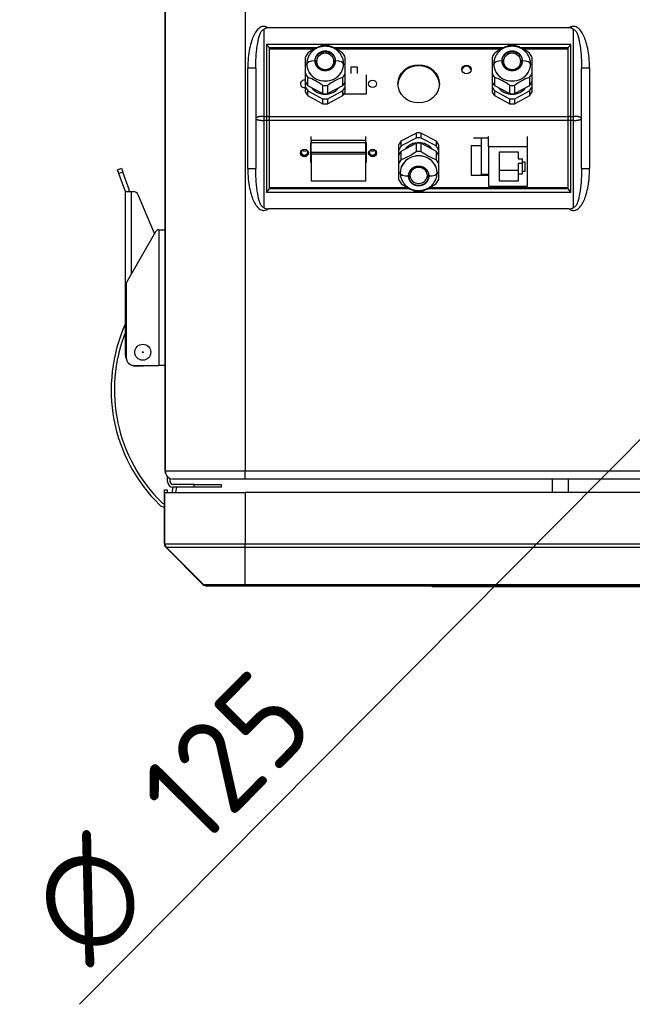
# Model space of a CAD drawing. Header units: millimetres. Extents: x 0 to 821, y 0 to 1422.
# Tile 4 of 13: x 253 to 298, y 820 to 894. Entities that reach past the tile are written whole.
import ezdxf
from ezdxf.enums import TextEntityAlignment as Align

# ---------------------------------------------------------------- set-up
doc = ezdxf.new("R2010")
doc.units = ezdxf.units.MM
for name, color, linetype in [('BURTA', 7, 'Continuous'), ('Domyślne', 7, 'Continuous'), ('DRZWI_PIANKOWE1', 7, 'Continuous'), ('DŁAWIK_PG7', 7, 'Continuous'), ('KEYSTONE', 7, 'Continuous'), ('OBUDOWA', 7, 'Continuous'), ('POKRYWKA_2X', 7, 'Continuous'), ('POKRYWKA_T2', 7, 'Continuous'), ('RAMKA_DRZWI_2', 7, 'Continuous'), ('SZKIELET_CZ11_13', 7, 'Continuous'), ('WKLADKA_DRZWI', 7, 'Continuous'), ('ZŁĄCZE_DISP', 7, 'Continuous')]:
    doc.layers.add(name, color=color, linetype=linetype)
doc.styles.add('SEACAD_Solid_Edge_ISO', font='seiso.ttf')
doc.styles.add('SEACAD_Solid_Edge_ISO1_Symbols', font='semeci1.ttf')
doc.dimstyles.new('ISO_(mm)', dxfattribs={"dimtxt": 7, "dimasz": 7, "dimexe": 3.5, "dimexo": 0, "dimgap": 1.75, "dimtad": 1, "dimdec": 0, "dimlfac": 5, "dimrnd": 10, "dimtxsty": 'SEACAD_Solid_Edge_ISO', "dimblk1": '_SE_FILLED', "dimblk2": '_SE_FILLED', "dimsah": 1, "dimcen": 3.5, "dimadec": 0, "dimazin": 0, "dimtfac": 0.5, "dimtdec": 4, "dimtmove": 0, "dimatfit": 3, "dimfxl": 1, "dimarcsym": 0})

# ---------------------------------------------------------------- blocks, each defined once
blk = doc.blocks.new('SE3')
at = {"layer": 'BURTA', "color": 7, "linetype": 'Continuous'}
for p, q in [((259.93, 882.713), (260.212, 882.816)), ((260.033, 882.431), (259.93, 882.713)), ((260.315, 882.534), (260.033, 882.431)), ((260.508, 881.127), (260.033, 882.431)), ((260.212, 882.816), (260.315, 882.534)), ((260.79, 881.229), (260.315, 882.534)), ((260.517, 881.068), (260.517, 881.076)), ((260.517, 868.818), (260.517, 881.068)), ((260.517, 881.068), (260.964, 881.068)), ((260.817, 881.068), (260.817, 881.076)), ((260.964, 874.93), (260.964, 881.068)), ((260.964, 881.068), (261.112, 881.068)), ((262.703, 877.943), (261.48, 880.825)), ((262.77, 878.058), (260.617, 874.329)), ((263.029, 878.208), (263.03, 878.208)), ((263.029, 878.208), (263.029, 868.048)), ((263.03, 878.208), (263.477, 878.208)), ((263.477, 878.208), (263.477, 868.048)), ((260.577, 874.179), (260.577, 868.648)), ((261.177, 868.048), (263.029, 868.048)), ((261.317, 868.018), (261.753, 868.018)), ((263.477, 868.048), (263.029, 868.048)), ((264.021, 858.548), (264.1, 858.948)), ((264.345, 858.948), (264.265, 858.548))]:
    blk.add_line(p, q, dxfattribs=at)
for radius in [0.6, 0.0343]:
    blk.add_circle((261.817, 869.048), radius, dxfattribs=at)
for centre, radius, start, end in [((260.369, 881.076), 0.147, 0, 20), ((260.369, 881.076), 0.447, 0, 20), ((261.112, 880.668), 0.4, 23, 90), ((263.03, 877.908), 0.3, 90.10028, 150), ((260.877, 874.179), 0.3, 150, 180), ((271.491, 866.234), 12.04, 155.709, 225.63852), ((271.491, 866.234), 11.8, 158.43579, 225.63852), ((261.317, 868.818), 0.8, 180, 206.91502), ((261.177, 868.648), 0.6, 180, 270), ((261.317, 868.818), 0.8, 251.73452, 270), ((261.753, 869.018), 1, 270, 284.06987), ((263.52, 858.084), 0.64, 225.63852, 262.78546), ((263.52, 858.084), 0.4, 225.63852, 258.4083)]:
    blk.add_arc(centre, radius, start, end, dxfattribs=at)
at = {"layer": 'DRZWI_PIANKOWE1', "color": 7, "linetype": 'Continuous'}
for p, q in [((263.477, 858.548), (269.477, 858.548)), ((263.477, 854.714), (263.477, 858.548)), ((373.167, 858.548), (269.477, 858.548)), ((269.477, 858.548), (269.477, 854.714)), ((263.477, 854.714), (269.477, 854.714)), ((266.36, 851.666), (263.594, 854.431)), ((269.477, 854.431), (263.594, 854.431)), ((269.477, 854.714), (373.167, 854.714)), ((269.477, 854.431), (269.477, 854.714)), ((269.477, 851.666), (269.477, 854.431)), ((373.167, 854.431), (269.477, 854.431)), ((266.36, 851.666), (269.477, 851.666)), ((269.477, 851.548), (266.642, 851.548)), ((269.477, 851.666), (373.167, 851.666)), ((269.477, 851.666), (269.477, 851.548)), ((373.167, 851.548), (269.477, 851.548))]:
    blk.add_line(p, q, dxfattribs=at)
for centre, start, end in [((263.877, 854.714), 180, 225), ((266.642, 851.948), 225, 270)]:
    blk.add_arc(centre, 0.4, start, end, dxfattribs=at)
at = {"layer": 'DŁAWIK_PG7', "color": 7, "linetype": 'Continuous'}
for p, q in [((273.977, 890.576), (274.097, 890.622)), ((274.097, 890.622), (274.097, 890.629)), ((276.857, 890.629), (276.857, 890.622)), ((276.857, 890.622), (276.977, 890.576)), ((287.977, 890.576), (288.097, 890.622)), ((288.097, 890.622), (288.097, 890.629)), ((290.857, 890.629), (290.857, 890.622)), ((290.857, 890.622), (290.977, 890.576)), ((273.977, 889.937), (273.977, 889.313)), ((274.175, 888.997), (274.175, 889.621)), ((276.78, 889.621), (276.78, 888.997)), ((276.977, 889.313), (276.977, 889.937)), ((287.977, 889.937), (287.977, 889.313)), ((288.175, 888.997), (288.175, 889.621)), ((290.78, 889.621), (290.78, 888.997)), ((290.977, 889.313), (290.977, 889.937)), ((273.977, 889.313), (273.977, 888.93)), ((273.977, 888.93), (273.977, 888.548)), ((275.28, 888.408), (274.175, 888.997)), ((275.28, 889.031), (275.28, 888.408)), ((275.675, 888.408), (275.675, 889.031)), ((276.78, 888.997), (275.675, 888.408)), ((276.977, 888.93), (276.977, 889.313)), ((276.977, 888.548), (276.977, 888.93)), ((287.977, 889.313), (287.977, 888.93)), ((287.977, 888.93), (287.977, 888.548)), ((289.28, 888.408), (288.175, 888.997)), ((289.28, 889.031), (289.28, 888.408)), ((289.675, 888.408), (289.675, 889.031)), ((290.78, 888.997), (289.675, 888.408)), ((290.977, 888.93), (290.977, 889.313)), ((290.977, 888.548), (290.977, 888.93)), ((274.175, 888.232), (274.175, 888.614)), ((274.175, 888.614), (275.28, 888.025)), ((275.28, 887.642), (274.175, 888.232)), ((275.675, 888.025), (276.78, 888.614)), ((276.78, 888.232), (275.675, 887.642)), ((276.78, 888.614), (276.78, 888.232)), ((288.175, 888.232), (288.175, 888.614)), ((288.175, 888.614), (289.28, 888.025)), ((289.28, 887.642), (288.175, 888.232)), ((289.675, 888.025), (290.78, 888.614)), ((290.78, 888.232), (289.675, 887.642)), ((290.78, 888.614), (290.78, 888.232)), ((275.28, 888.025), (275.28, 887.642)), ((275.675, 887.642), (275.675, 888.025)), ((289.28, 888.025), (289.28, 887.642)), ((289.675, 887.642), (289.675, 888.025)), ((281.175, 884.869), (282.28, 885.458)), ((282.28, 885.458), (282.28, 885.075)), ((282.675, 885.458), (283.78, 884.869)), ((282.675, 885.075), (282.675, 885.458)), ((280.977, 884.553), (280.977, 884.17)), ((282.28, 885.075), (281.175, 884.486)), ((281.175, 884.486), (281.175, 884.869)), ((281.175, 884.103), (282.28, 884.693)), ((282.28, 884.693), (282.28, 884.069)), ((283.78, 884.486), (282.675, 885.075)), ((282.675, 884.069), (282.675, 884.693)), ((282.675, 884.693), (283.78, 884.103)), ((283.78, 884.869), (283.78, 884.486)), ((283.977, 884.17), (283.977, 884.553)), ((280.977, 884.17), (280.977, 883.787)), ((280.977, 883.787), (280.977, 883.163)), ((281.175, 883.48), (281.175, 884.103)), ((283.78, 884.103), (283.78, 883.48)), ((283.977, 883.787), (283.977, 884.17)), ((283.977, 883.163), (283.977, 883.787)), ((280.977, 882.524), (281.097, 882.478)), ((281.097, 882.478), (281.097, 882.471)), ((283.857, 882.478), (283.977, 882.524)), ((283.857, 882.471), (283.857, 882.478))]:
    blk.add_line(p, q, dxfattribs=at)
for centre, radius, start, end in [((276.822, 887.8), 4.494, 110.06627, 126.08484), ((274.144, 887.82), 4.472, 53.8758, 69.97309), ((290.822, 887.8), 4.494, 110.06627, 126.08484), ((288.144, 887.82), 4.472, 53.8758, 69.97309), ((504.399, 890.846), 230.422, 179.93291, 180.06709), ((163.101, 890.846), 113.876, 359.86426, 0.13574), ((518.399, 890.846), 230.422, 179.93291, 180.06709), ((177.101, 890.846), 113.876, 359.86426, 0.13574), ((583.651, 890.256), 309.674, 179.94088, 180.05912), ((-163.075, 890.256), 440.052, 359.9584, 0.0416), ((597.651, 890.256), 309.674, 179.94088, 180.05912), ((-149.075, 890.256), 440.052, 359.9584, 0.0416), ((272.634, 885.401), 4.492, 53.9121, 69.93679), ((278.31, 885.421), 4.47, 110.02346, 126.12765), ((286.634, 885.401), 4.492, 53.9121, 69.93679), ((292.31, 885.421), 4.47, 110.02346, 126.12765), ((279.645, 887.679), 4.47, 290.02346, 306.12765), ((285.321, 887.699), 4.492, 233.9121, 249.93679), ((721.026, 882.844), 440.048, 179.95839, 180.04161), ((-25.691, 882.844), 309.669, 359.94088, 0.05912), ((394.858, 882.255), 113.881, 179.86426, 180.13574), ((53.552, 882.255), 230.425, 359.93292, 0.06708), ((283.811, 885.281), 4.472, 233.8758, 249.97309), ((281.133, 885.3), 4.494, 290.06627, 306.08484)]:
    blk.add_arc(centre, radius, start, end, dxfattribs=at)
for centre, major_axis, ratio, start_param, end_param in [((275.477, 890.526), (1.63, 0), 0.92388, 1.449287, 1.692306), ((289.477, 890.526), (1.63, 0), 0.92388, 1.449287, 1.692306), ((275.477, 890.526), (-1.63, 0), 0.92388, 5.638077, 5.881096), ((275.477, 890.821), (-0.65, 0), 0.92388, 3.141593, 6.283185), ((275.477, 890.526), (1.63, 0), 0.92388, 0.402089, 0.645108), ((289.477, 890.526), (-1.63, 0), 0.92388, 5.638077, 5.881096), ((289.477, 890.821), (-0.65, 0), 0.92388, 3.141593, 6.283185), ((289.477, 890.526), (1.63, 0), 0.92388, 0.402089, 0.645108), ((274.697, 890.629), (-0.6, 0), 0.382683, 4.712389, 6.283185), ((275.477, 890.629), (-1.38, 0), 0.92388, 0, 3.141593), ((275.477, 890.622), (-1.38, 0), 0.92388, 0, 3.141593), ((274.727, 890.821), (0.1, 0), 0.382683, 0, 1.570796), ((275.477, 890.821), (0.65, 0), 0.92388, 3.141593, 6.283185), ((276.227, 890.821), (0.1, 0), 0.382683, 1.570796, 3.141593), ((276.257, 890.629), (-0.6, 0), 0.382683, 3.141593, 4.712389), ((288.697, 890.629), (-0.6, 0), 0.382683, 4.712389, 6.283185), ((289.477, 890.629), (-1.38, 0), 0.92388, 0, 3.141593), ((289.477, 890.622), (-1.38, 0), 0.92388, 0, 3.141593), ((288.727, 890.821), (0.1, 0), 0.382683, 0, 1.570796), ((289.477, 890.821), (0.65, 0), 0.92388, 3.141593, 6.283185), ((290.227, 890.821), (0.1, 0), 0.382683, 1.570796, 3.141593), ((290.257, 890.629), (-0.6, 0), 0.382683, 3.141593, 4.712389), ((275.477, 890.526), (-1.63, 0), 0.92388, 0.402089, 0.645108), ((275.477, 890.526), (1.63, 0), 0.92388, 5.638077, 5.881096), ((289.477, 890.526), (-1.63, 0), 0.92388, 0.402089, 0.645108), ((289.477, 890.526), (1.63, 0), 0.92388, 5.638077, 5.881096), ((275.477, 889.902), (-1.63, 0), 0.92388, 0.402089, 0.645108), ((275.477, 889.52), (-1.63, 0), 0.92388, 0.402089, 0.645108), ((275.477, 889.52), (-1.25, 0), 0.92388, 0.627039, 2.514553), ((275.477, 890.526), (-1.63, 0), 0.92388, 1.449287, 1.692306), ((275.477, 889.902), (1.63, 0), 0.92388, 5.638077, 5.881096), ((275.477, 889.52), (1.63, 0), 0.92388, 5.638077, 5.881096), ((289.477, 889.902), (-1.63, 0), 0.92388, 0.402089, 0.645108), ((289.477, 889.52), (-1.63, 0), 0.92388, 0.402089, 0.645108), ((289.477, 889.52), (-1.25, 0), 0.92388, 0.627039, 2.514553), ((289.477, 890.526), (-1.63, 0), 0.92388, 1.449287, 1.692306), ((289.477, 889.902), (1.63, 0), 0.92388, 5.638077, 5.881096), ((289.477, 889.52), (1.63, 0), 0.92388, 5.638077, 5.881096), ((275.477, 889.137), (-1.63, 0), 0.92388, 0.402089, 0.645108), ((275.477, 889.902), (-1.63, 0), 0.92388, 1.449287, 1.692306), ((275.477, 889.137), (1.63, 0), 0.92388, 5.638077, 5.881096), ((289.477, 889.137), (-1.63, 0), 0.92388, 0.402089, 0.645108), ((289.477, 889.902), (-1.63, 0), 0.92388, 1.449287, 1.692306), ((289.477, 889.137), (1.63, 0), 0.92388, 5.638077, 5.881096), ((275.477, 889.52), (1.63, 0), 0.92388, 4.590879, 4.833899), ((275.477, 889.137), (1.63, 0), 0.92388, 4.590879, 4.833899), ((289.477, 889.52), (1.63, 0), 0.92388, 4.590879, 4.833899), ((289.477, 889.137), (1.63, 0), 0.92388, 4.590879, 4.833899), ((282.477, 883.963), (-1.63, 0), 0.92388, 4.590879, 4.833899), ((282.477, 883.963), (-1.63, 0), 0.92388, 5.638077, 5.881096), ((282.477, 883.581), (-1.63, 0), 0.92388, 5.638077, 5.881096), ((282.477, 883.581), (1.25, 0), 0.92388, 0.627039, 2.514553), ((282.477, 883.581), (-1.63, 0), 0.92388, 4.590879, 4.833899), ((282.477, 883.198), (1.63, 0), 0.92388, 1.449287, 1.692306), ((282.477, 883.963), (1.63, 0), 0.92388, 0.402089, 0.645108), ((282.477, 883.581), (1.63, 0), 0.92388, 0.402089, 0.645108), ((282.477, 883.198), (-1.63, 0), 0.92388, 5.638077, 5.881096), ((282.477, 882.478), (1.38, 0), 0.92388, 0, 3.141593), ((282.477, 882.471), (1.38, 0), 0.92388, 0, 3.141593), ((282.477, 882.574), (1.63, 0), 0.92388, 1.449287, 1.692306), ((282.477, 883.198), (1.63, 0), 0.92388, 0.402089, 0.645108), ((282.477, 882.574), (-1.63, 0), 0.92388, 5.638077, 5.881096), ((282.477, 882.574), (1.63, 0), 0.92388, 0.402089, 0.645108), ((281.697, 882.471), (-0.6, 0), 0.382683, 0, 1.570796), ((281.727, 882.279), (0.1, 0), 0.382683, 4.712389, 6.283185), ((282.477, 882.279), (-0.65, 0), 0.92388, 3.141593, 6.283185), ((282.477, 882.279), (0.65, 0), 0.92388, 3.141593, 6.283185), ((283.227, 882.279), (0.1, 0), 0.382683, 3.141593, 4.712389), ((283.257, 882.471), (-0.6, 0), 0.382683, 1.570796, 3.141593), ((282.477, 882.574), (-1.63, 0), 0.92388, 0.402089, 0.645108), ((282.477, 882.574), (1.63, 0), 0.92388, 5.638077, 5.881096), ((282.477, 882.574), (-1.63, 0), 0.92388, 1.449287, 1.692306)]:
    blk.add_ellipse(centre, major_axis=major_axis, ratio=ratio, start_param=start_param, end_param=end_param, dxfattribs=at)
for points, degree, knots in [([(276.857, 890.629), (276.855, 890.703), (276.847, 890.852), (276.776, 891.104), (276.645, 891.352), (276.462, 891.569), (276.235, 891.745), (275.975, 891.872), (275.69, 891.944), (275.395, 891.958), (275.102, 891.911), (274.824, 891.805), (274.576, 891.643), (274.369, 891.434), (274.215, 891.189), (274.116, 890.911), (274.103, 890.734), (274.097, 890.629)], 3, [0, 0, 0, 0, 0.047959, 0.114612, 0.181175, 0.247865, 0.314904, 0.382426, 0.450469, 0.518996, 0.587917, 0.657066, 0.72625, 0.795248, 0.863837, 0.931863, 1, 1, 1, 1]), ([(290.857, 890.629), (290.855, 890.703), (290.847, 890.852), (290.776, 891.104), (290.645, 891.352), (290.462, 891.569), (290.235, 891.745), (289.975, 891.872), (289.69, 891.944), (289.395, 891.958), (289.102, 891.911), (288.824, 891.805), (288.576, 891.643), (288.369, 891.434), (288.215, 891.189), (288.116, 890.911), (288.103, 890.734), (288.097, 890.629)], 3, [0, 0, 0, 0, 0.047959, 0.114612, 0.181175, 0.247865, 0.314904, 0.382426, 0.450469, 0.518996, 0.587917, 0.657066, 0.72625, 0.795248, 0.863837, 0.931863, 1, 1, 1, 1]), ([(276.257, 890.859), (276.257, 890.928), (276.244, 890.994), (276.23, 891.061), (276.202, 891.126), (276.174, 891.192), (276.13, 891.254), (276.086, 891.316), (276.029, 891.369), (275.972, 891.421), (275.905, 891.462), (275.838, 891.502), (275.767, 891.528), (275.696, 891.554), (275.624, 891.567), (275.552, 891.58), (275.478, 891.58), (275.403, 891.58), (275.331, 891.567), (275.259, 891.554), (275.188, 891.528), (275.117, 891.502), (275.05, 891.462), (274.983, 891.422), (274.926, 891.369), (274.869, 891.316), (274.825, 891.254), (274.781, 891.192), (274.753, 891.126), (274.725, 891.061), (274.711, 890.994), (274.697, 890.928), (274.697, 890.859)], 2, [0, 0, 0, 0.0625, 0.0625, 0.125, 0.125, 0.1875, 0.1875, 0.25, 0.25, 0.3125, 0.3125, 0.375, 0.375, 0.4375, 0.4375, 0.5, 0.5, 0.5625, 0.5625, 0.625, 0.625, 0.6875, 0.6875, 0.75, 0.75, 0.8125, 0.8125, 0.875, 0.875, 0.9375, 0.9375, 1, 1, 1]), ([(274.727, 890.859), (274.727, 890.925), (274.741, 890.989), (274.754, 891.053), (274.781, 891.116), (274.808, 891.179), (274.85, 891.239), (274.892, 891.298), (274.947, 891.349), (275.002, 891.4), (275.067, 891.439), (275.13, 891.477), (275.199, 891.503), (275.334, 891.552), (275.477, 891.552), (275.62, 891.552), (275.755, 891.503), (275.824, 891.478), (275.888, 891.439), (275.953, 891.4), (276.008, 891.349), (276.063, 891.298), (276.105, 891.239), (276.147, 891.18), (276.174, 891.116), (276.201, 891.053), (276.214, 890.989), (276.227, 890.925), (276.227, 890.859)], 2, [0, 0, 0, 0.0625, 0.0625, 0.125, 0.125, 0.1875, 0.1875, 0.25, 0.25, 0.3125, 0.3125, 0.375, 0.375, 0.5, 0.5, 0.625, 0.625, 0.6875, 0.6875, 0.75, 0.75, 0.8125, 0.8125, 0.875, 0.875, 0.9375, 0.9375, 1, 1, 1]), ([(290.257, 890.859), (290.257, 890.928), (290.244, 890.994), (290.23, 891.061), (290.202, 891.126), (290.174, 891.192), (290.13, 891.254), (290.086, 891.316), (290.029, 891.369), (289.972, 891.421), (289.905, 891.462), (289.838, 891.502), (289.767, 891.528), (289.696, 891.554), (289.624, 891.567), (289.552, 891.58), (289.478, 891.58), (289.403, 891.58), (289.331, 891.567), (289.259, 891.554), (289.188, 891.528), (289.117, 891.502), (289.05, 891.462), (288.983, 891.422), (288.926, 891.369), (288.869, 891.316), (288.825, 891.254), (288.781, 891.192), (288.753, 891.126), (288.725, 891.061), (288.711, 890.994), (288.697, 890.928), (288.697, 890.859)], 2, [0, 0, 0, 0.0625, 0.0625, 0.125, 0.125, 0.1875, 0.1875, 0.25, 0.25, 0.3125, 0.3125, 0.375, 0.375, 0.4375, 0.4375, 0.5, 0.5, 0.5625, 0.5625, 0.625, 0.625, 0.6875, 0.6875, 0.75, 0.75, 0.8125, 0.8125, 0.875, 0.875, 0.9375, 0.9375, 1, 1, 1]), ([(288.727, 890.859), (288.727, 890.925), (288.741, 890.989), (288.754, 891.053), (288.781, 891.116), (288.808, 891.179), (288.85, 891.239), (288.892, 891.298), (288.947, 891.349), (289.002, 891.4), (289.067, 891.439), (289.13, 891.477), (289.199, 891.503), (289.334, 891.552), (289.477, 891.552), (289.62, 891.552), (289.755, 891.503), (289.824, 891.478), (289.888, 891.439), (289.953, 891.4), (290.008, 891.349), (290.063, 891.298), (290.105, 891.239), (290.147, 891.18), (290.174, 891.116), (290.201, 891.053), (290.214, 890.989), (290.227, 890.925), (290.227, 890.859)], 2, [0, 0, 0, 0.0625, 0.0625, 0.125, 0.125, 0.1875, 0.1875, 0.25, 0.25, 0.3125, 0.3125, 0.375, 0.375, 0.5, 0.5, 0.625, 0.625, 0.6875, 0.6875, 0.75, 0.75, 0.8125, 0.8125, 0.875, 0.875, 0.9375, 0.9375, 1, 1, 1]), ([(274.697, 890.859), (274.697, 890.79), (274.711, 890.724), (274.725, 890.657), (274.753, 890.592), (274.781, 890.526), (274.825, 890.464), (274.869, 890.402), (274.926, 890.35), (274.983, 890.297), (275.05, 890.256), (275.117, 890.216), (275.188, 890.19), (275.259, 890.164), (275.331, 890.151), (275.403, 890.138), (275.477, 890.138), (275.552, 890.138), (275.624, 890.151), (275.696, 890.164), (275.766, 890.19), (275.838, 890.216), (275.905, 890.256), (275.972, 890.297), (276.029, 890.349), (276.086, 890.402), (276.13, 890.464), (276.173, 890.526), (276.202, 890.592), (276.23, 890.657), (276.244, 890.724), (276.257, 890.79), (276.257, 890.859)], 2, [0, 0, 0, 0.0625, 0.0625, 0.125, 0.125, 0.1875, 0.1875, 0.25, 0.25, 0.3125, 0.3125, 0.375, 0.375, 0.4375, 0.4375, 0.5, 0.5, 0.5625, 0.5625, 0.625, 0.625, 0.6875, 0.6875, 0.75, 0.75, 0.8125, 0.8125, 0.875, 0.875, 0.9375, 0.9375, 1, 1, 1]), ([(274.727, 890.859), (274.727, 890.768), (274.747, 890.678), (274.822, 890.51), (274.878, 890.433), (275.017, 890.305), (275.1, 890.254), (275.281, 890.184), (275.379, 890.166), (275.576, 890.166), (275.674, 890.184), (275.855, 890.254), (275.938, 890.305), (276.077, 890.433), (276.133, 890.51), (276.208, 890.678), (276.227, 890.768), (276.227, 890.859)], 3, [0, 0, 0, 0, 0.125, 0.125, 0.25, 0.25, 0.375, 0.375, 0.5, 0.5, 0.625, 0.625, 0.75, 0.75, 0.875, 0.875, 1, 1, 1, 1]), ([(288.697, 890.859), (288.697, 890.79), (288.711, 890.724), (288.725, 890.657), (288.753, 890.592), (288.781, 890.526), (288.825, 890.464), (288.869, 890.402), (288.926, 890.35), (288.983, 890.297), (289.05, 890.256), (289.117, 890.216), (289.188, 890.19), (289.259, 890.164), (289.331, 890.151), (289.403, 890.138), (289.477, 890.138), (289.552, 890.138), (289.624, 890.151), (289.696, 890.164), (289.766, 890.19), (289.838, 890.216), (289.905, 890.256), (289.972, 890.297), (290.029, 890.349), (290.086, 890.402), (290.13, 890.464), (290.173, 890.526), (290.202, 890.592), (290.23, 890.657), (290.244, 890.724), (290.257, 890.79), (290.257, 890.859)], 2, [0, 0, 0, 0.0625, 0.0625, 0.125, 0.125, 0.1875, 0.1875, 0.25, 0.25, 0.3125, 0.3125, 0.375, 0.375, 0.4375, 0.4375, 0.5, 0.5, 0.5625, 0.5625, 0.625, 0.625, 0.6875, 0.6875, 0.75, 0.75, 0.8125, 0.8125, 0.875, 0.875, 0.9375, 0.9375, 1, 1, 1]), ([(288.727, 890.859), (288.727, 890.768), (288.747, 890.678), (288.822, 890.51), (288.878, 890.433), (289.017, 890.305), (289.1, 890.254), (289.281, 890.184), (289.379, 890.166), (289.576, 890.166), (289.674, 890.184), (289.855, 890.254), (289.938, 890.305), (290.077, 890.433), (290.133, 890.51), (290.208, 890.678), (290.227, 890.768), (290.227, 890.859)], 3, [0, 0, 0, 0, 0.125, 0.125, 0.25, 0.25, 0.375, 0.375, 0.5, 0.5, 0.625, 0.625, 0.75, 0.75, 0.875, 0.875, 1, 1, 1, 1]), ([(283.257, 882.241), (283.257, 882.31), (283.244, 882.376), (283.23, 882.443), (283.202, 882.508), (283.174, 882.574), (283.13, 882.636), (283.086, 882.698), (283.029, 882.751), (282.972, 882.803), (282.905, 882.844), (282.838, 882.884), (282.767, 882.911), (282.696, 882.936), (282.624, 882.949), (282.552, 882.962), (282.478, 882.962), (282.403, 882.962), (282.331, 882.949), (282.259, 882.936), (282.188, 882.911), (282.117, 882.884), (282.05, 882.844), (281.983, 882.804), (281.926, 882.751), (281.869, 882.698), (281.825, 882.636), (281.781, 882.575), (281.753, 882.508), (281.725, 882.443), (281.711, 882.377), (281.697, 882.31), (281.697, 882.241)], 2, [0, 0, 0, 0.0625, 0.0625, 0.125, 0.125, 0.1875, 0.1875, 0.25, 0.25, 0.3125, 0.3125, 0.375, 0.375, 0.4375, 0.4375, 0.5, 0.5, 0.5625, 0.5625, 0.625, 0.625, 0.6875, 0.6875, 0.75, 0.75, 0.8125, 0.8125, 0.875, 0.875, 0.9375, 0.9375, 1, 1, 1]), ([(281.727, 882.241), (281.727, 882.307), (281.741, 882.371), (281.754, 882.435), (281.781, 882.498), (281.808, 882.561), (281.85, 882.621), (281.892, 882.68), (281.947, 882.731), (282.002, 882.782), (282.067, 882.821), (282.13, 882.86), (282.199, 882.885), (282.334, 882.934), (282.477, 882.934), (282.62, 882.934), (282.755, 882.885), (282.824, 882.86), (282.888, 882.821), (282.953, 882.782), (283.008, 882.731), (283.063, 882.681), (283.105, 882.621), (283.147, 882.562), (283.174, 882.498), (283.201, 882.436), (283.214, 882.371), (283.227, 882.308), (283.227, 882.241)], 2, [0, 0, 0, 0.0625, 0.0625, 0.125, 0.125, 0.1875, 0.1875, 0.25, 0.25, 0.3125, 0.3125, 0.375, 0.375, 0.5, 0.5, 0.625, 0.625, 0.6875, 0.6875, 0.75, 0.75, 0.8125, 0.8125, 0.875, 0.875, 0.9375, 0.9375, 1, 1, 1]), ([(281.097, 882.471), (281.1, 882.397), (281.108, 882.248), (281.179, 881.996), (281.31, 881.748), (281.493, 881.531), (281.72, 881.355), (281.98, 881.228), (282.265, 881.156), (282.56, 881.142), (282.853, 881.189), (283.131, 881.296), (283.379, 881.457), (283.586, 881.666), (283.739, 881.911), (283.839, 882.189), (283.852, 882.366), (283.857, 882.471)], 3, [0, 0, 0, 0, 0.047959, 0.114612, 0.181175, 0.247865, 0.314904, 0.382426, 0.450469, 0.518996, 0.587917, 0.657066, 0.72625, 0.795248, 0.863837, 0.931863, 1, 1, 1, 1]), ([(281.697, 882.241), (281.697, 882.172), (281.711, 882.106), (281.725, 882.039), (281.753, 881.974), (281.781, 881.908), (281.825, 881.846), (281.869, 881.785), (281.926, 881.732), (281.983, 881.679), (282.05, 881.638), (282.117, 881.598), (282.188, 881.572), (282.259, 881.546), (282.331, 881.533), (282.403, 881.521), (282.477, 881.521), (282.552, 881.521), (282.624, 881.533), (282.696, 881.546), (282.766, 881.572), (282.838, 881.598), (282.905, 881.638), (282.972, 881.679), (283.029, 881.732), (283.086, 881.784), (283.13, 881.846), (283.173, 881.908), (283.202, 881.974), (283.23, 882.039), (283.244, 882.106), (283.257, 882.172), (283.257, 882.241)], 2, [0, 0, 0, 0.0625, 0.0625, 0.125, 0.125, 0.1875, 0.1875, 0.25, 0.25, 0.3125, 0.3125, 0.375, 0.375, 0.4375, 0.4375, 0.5, 0.5, 0.5625, 0.5625, 0.625, 0.625, 0.6875, 0.6875, 0.75, 0.75, 0.8125, 0.8125, 0.875, 0.875, 0.9375, 0.9375, 1, 1, 1]), ([(281.727, 882.241), (281.727, 882.151), (281.747, 882.06), (281.822, 881.892), (281.878, 881.815), (282.017, 881.687), (282.1, 881.636), (282.281, 881.566), (282.379, 881.548), (282.576, 881.548), (282.674, 881.566), (282.855, 881.636), (282.938, 881.687), (283.077, 881.815), (283.133, 881.892), (283.208, 882.06), (283.227, 882.151), (283.227, 882.241)], 3, [0, 0, 0, 0, 0.125, 0.125, 0.25, 0.25, 0.375, 0.375, 0.5, 0.5, 0.625, 0.625, 0.75, 0.75, 0.875, 0.875, 1, 1, 1, 1])]:
    blk.add_open_spline(points, degree=degree, knots=knots, dxfattribs=at)
at = {"layer": 'KEYSTONE', "color": 7, "linetype": 'Continuous'}
for p, q in [((287.707, 884.429), (287.707, 885.195)), ((290.627, 884.429), (290.627, 885.195)), ((286.407, 884.519), (287.167, 884.519)), ((286.407, 884.519), (286.407, 882.302)), ((287.167, 885.072), (287.167, 884.825)), ((287.167, 884.825), (287.167, 884.519)), ((287.167, 884.519), (287.167, 882.302)), ((290.627, 884.429), (287.707, 884.429)), ((287.707, 884.429), (287.707, 881.473)), ((290.627, 881.473), (290.627, 884.429)), ((288.527, 881.842), (288.527, 884.047)), ((288.527, 884.047), (289.927, 884.047)), ((289.927, 884.047), (289.927, 883.52)), ((289.927, 883.52), (290.227, 883.52)), ((289.927, 883.18), (289.927, 882.369)), ((290.227, 883.18), (289.927, 883.18)), ((290.227, 883.52), (290.227, 883.308)), ((290.227, 883.308), (290.227, 882.582)), ((290.227, 883.308), (290.427, 883.308)), ((290.427, 883.308), (290.427, 882.582)), ((286.407, 882.302), (287.167, 882.302)), ((289.927, 882.654), (288.527, 882.654)), ((290.227, 882.369), (289.927, 882.369)), ((289.927, 882.369), (289.927, 881.842)), ((290.427, 882.582), (290.227, 882.582)), ((290.227, 882.582), (290.227, 882.369)), ((287.707, 881.473), (290.627, 881.473)), ((289.927, 881.842), (288.527, 881.842))]:
    blk.add_line(p, q, dxfattribs=at)
at = {"layer": 'OBUDOWA', "color": 7, "linetype": 'Continuous'}
for p, q in [((263.674, 859.348), (263.674, 859.725)), ((263.874, 859.348), (263.874, 859.596)), ((265.674, 859.148), (264.074, 859.148)), ((265.674, 858.948), (264.074, 858.948)), ((265.674, 858.948), (265.674, 859.148)), ((265.674, 859.148), (267.674, 859.148)), ((267.674, 858.948), (265.674, 858.948)), ((267.674, 859.148), (267.674, 858.948))]:
    blk.add_line(p, q, dxfattribs=at)
for radius in [0.4, 0.2]:
    blk.add_arc((264.074, 859.348), radius, 180, 270, dxfattribs=at)
at = {"layer": 'POKRYWKA_2X', "color": 7, "linetype": 'Continuous'}
for p, q in [((271.277, 891.724), (271.277, 886.703)), ((274.638, 891.724), (271.277, 891.724)), ((288.638, 891.724), (276.317, 891.724)), ((293.677, 891.724), (290.317, 891.724)), ((293.677, 886.703), (293.677, 891.724)), ((277.907, 890.393), (277.407, 890.393)), ((277.407, 890.393), (277.407, 889.913)), ((277.907, 889.913), (277.907, 890.393)), ((278.567, 888.379), (278.567, 889.821)), ((276.886, 888.379), (278.567, 888.379)), ((271.277, 886.703), (293.677, 886.703)), ((271.277, 886.703), (271.277, 886.397)), ((293.677, 886.397), (293.677, 886.703)), ((271.277, 886.397), (271.277, 881.376)), ((293.677, 886.397), (271.277, 886.397)), ((293.677, 881.376), (293.677, 886.397)), ((274.437, 884.721), (274.387, 884.721)), ((274.387, 884.721), (274.387, 883.28)), ((278.567, 884.721), (278.517, 884.721)), ((278.567, 883.28), (278.567, 884.721)), ((287.707, 885.072), (286.577, 885.072)), ((274.387, 883.356), (274.437, 883.356)), ((274.387, 883.28), (274.437, 883.28)), ((278.517, 883.356), (278.567, 883.356)), ((278.517, 883.28), (278.567, 883.28)), ((286.577, 882.302), (286.577, 882.3)), ((286.577, 882.3), (287.707, 882.3)), ((287.167, 882.377), (287.707, 882.377)), ((271.277, 881.376), (281.638, 881.376)), ((283.317, 881.376), (293.677, 881.376))]:
    blk.add_line(p, q, dxfattribs=at)
for centre, major_axis in [((282.477, 889.137), (1.55, 0)), ((286.058, 890.215), (-0.35, 0)), ((279.027, 889.137), (-0.3, 0)), ((273.927, 883.963), (-0.3, 0)), ((279.027, 883.963), (-0.3, 0))]:
    blk.add_ellipse(centre, major_axis=major_axis, ratio=0.92388, dxfattribs=at)
for centre, major_axis, start_param, end_param in [((282.477, 889.06), (-1.55, 0), 3.168363, 6.256416), ((286.058, 890.138), (-0.35, 0), 3.260279, 6.164499), ((273.927, 889.137), (-0.3, 0), 4.544941, 6.283185), ((273.927, 889.137), (-0.3, 0), 0, 1.738244), ((273.927, 884.04), (-0.3, 0), 0.138514, 3.003079), ((279.027, 884.04), (-0.3, 0), 0.138514, 3.003079)]:
    blk.add_ellipse(centre, major_axis=major_axis, ratio=0.92388, start_param=start_param, end_param=end_param, dxfattribs=at)
at = {"layer": 'POKRYWKA_T2', "color": 7, "linetype": 'Continuous'}
for p, q in [((271.277, 891.724), (271.277, 886.703)), ((274.638, 891.724), (271.277, 891.724)), ((288.638, 891.724), (276.317, 891.724)), ((293.677, 891.724), (290.317, 891.724)), ((293.677, 886.703), (293.677, 891.724)), ((271.277, 886.703), (293.677, 886.703)), ((271.277, 886.703), (271.277, 886.397)), ((293.677, 886.397), (293.677, 886.703)), ((271.277, 886.397), (271.277, 881.376)), ((293.677, 886.397), (271.277, 886.397)), ((293.677, 881.376), (293.677, 886.397)), ((274.437, 884.721), (274.387, 884.721)), ((274.387, 884.721), (274.387, 883.28)), ((278.567, 884.721), (278.517, 884.721)), ((278.567, 883.28), (278.567, 884.721)), ((287.707, 885.072), (286.577, 885.072)), ((274.387, 883.356), (274.437, 883.356)), ((274.387, 883.28), (274.437, 883.28)), ((278.517, 883.356), (278.567, 883.356)), ((278.517, 883.28), (278.567, 883.28)), ((286.577, 882.302), (286.577, 882.3)), ((286.577, 882.3), (287.707, 882.3)), ((287.167, 882.377), (287.707, 882.377)), ((271.277, 881.376), (281.638, 881.376)), ((283.317, 881.376), (293.677, 881.376))]:
    blk.add_line(p, q, dxfattribs=at)
for centre, major_axis in [((282.477, 889.137), (1.55, 0)), ((286.058, 890.215), (-0.35, 0)), ((273.927, 883.963), (-0.3, 0)), ((279.027, 883.963), (-0.3, 0))]:
    blk.add_ellipse(centre, major_axis=major_axis, ratio=0.92388, dxfattribs=at)
for centre, major_axis, start_param, end_param in [((282.477, 889.06), (-1.55, 0), 3.168334, 6.256445), ((286.058, 890.138), (-0.35, 0), 3.260217, 6.164561), ((273.927, 884.04), (-0.3, 0), 0.138514, 3.003079), ((279.027, 884.04), (-0.3, 0), 0.138514, 3.003079)]:
    blk.add_ellipse(centre, major_axis=major_axis, ratio=0.92388, start_param=start_param, end_param=end_param, dxfattribs=at)
at = {"layer": 'RAMKA_DRZWI_2', "color": 7, "linetype": 'Continuous'}
for p, q in [((263.44, 858.749), (263.64, 858.749)), ((263.44, 857.749), (263.44, 858.749)), ((263.64, 858.749), (263.64, 858.548)), ((263.44, 854.714), (263.44, 857.749)), ((263.477, 857.749), (263.44, 857.749)), ((266.323, 851.666), (263.557, 854.431)), ((266.323, 851.666), (266.341, 851.684)), ((266.606, 851.55), (266.606, 851.548)), ((266.642, 851.548), (266.606, 851.548))]:
    blk.add_line(p, q, dxfattribs=at)
for centre, start, end in [((263.84, 854.714), 180, 225), ((266.606, 851.948), 225, 270)]:
    blk.add_arc(centre, 0.4, start, end, dxfattribs=at)
at = {"layer": 'SZKIELET_CZ11_13', "color": 7, "linetype": 'Continuous'}
for p, q in [((263.491, 894.548), (263.491, 860.148)), ((263.492, 860.148), (263.492, 894.548)), ((269.477, 894.548), (269.477, 860.148)), ((293.75, 893.32), (271.205, 893.32)), ((270.877, 893.21), (270.877, 886.703)), ((294.077, 886.703), (294.077, 893.21)), ((293.877, 892.093), (271.077, 892.093)), ((271.077, 892.093), (271.077, 886.703)), ((271.277, 891.832), (271.277, 891.724)), ((274.843, 891.832), (271.277, 891.832)), ((288.843, 891.832), (276.112, 891.832)), ((293.677, 891.832), (290.112, 891.832)), ((293.677, 891.724), (293.677, 891.832)), ((293.877, 886.703), (293.877, 892.093)), ((274.692, 891.756), (271.277, 891.756)), ((288.692, 891.756), (276.263, 891.756)), ((293.677, 891.756), (290.263, 891.756)), ((269.677, 882.796), (269.677, 890.304)), ((270.277, 890.304), (269.677, 890.304)), ((270.277, 890.304), (270.277, 886.55)), ((294.677, 886.55), (294.677, 890.304)), ((295.277, 890.304), (294.677, 890.304)), ((295.277, 890.304), (295.277, 882.796)), ((270.877, 886.703), (271.077, 886.703)), ((270.877, 886.703), (270.877, 886.397)), ((271.077, 886.703), (271.077, 886.397)), ((293.877, 886.703), (294.077, 886.703)), ((293.877, 886.397), (293.877, 886.703)), ((294.077, 886.397), (294.077, 886.703)), ((270.277, 886.55), (270.277, 882.796)), ((271.077, 886.397), (270.877, 886.397)), ((270.877, 886.397), (270.877, 879.89)), ((271.077, 886.397), (271.077, 881.007)), ((294.077, 886.397), (293.877, 886.397)), ((293.877, 881.007), (293.877, 886.397)), ((294.077, 879.89), (294.077, 886.397)), ((294.677, 882.796), (294.677, 886.55)), ((269.677, 882.796), (270.277, 882.796)), ((294.677, 882.796), (295.277, 882.796)), ((293.877, 881.007), (271.077, 881.007)), ((271.277, 881.376), (271.277, 881.268)), ((281.692, 881.345), (271.277, 881.345)), ((281.843, 881.268), (271.277, 881.268)), ((293.677, 881.268), (283.112, 881.268)), ((293.677, 881.345), (283.263, 881.345)), ((293.677, 881.268), (293.677, 881.376)), ((293.75, 879.78), (271.205, 879.78)), ((263.491, 860.148), (263.491, 860.148)), ((269.477, 860.148), (263.492, 860.148)), ((373.077, 860.148), (269.477, 860.148)), ((269.477, 859.548), (269.477, 860.148)), ((269.477, 859.548), (264.092, 859.548)), ((373.077, 859.548), (269.477, 859.548)), ((292.477, 859.548), (292.477, 858.548)), ((293.677, 859.548), (293.677, 858.548)), ((295.649, 859.548), (294.685, 859.548))]:
    blk.add_line(p, q, dxfattribs=at)
for centre, radius, start, end in [((271.184, 892.84), 0.481, 87.49731, 129.67371), ((293.772, 892.845), 0.475, 50.08056, 92.74843), ((271.182, 880.255), 0.475, 230.08056, 272.74843), ((293.771, 880.26), 0.481, 267.49731, 309.67371), ((264.092, 860.148), 0.6, 179.98033, 269.97281)]:
    blk.add_arc(centre, radius, start, end, dxfattribs=at)
for centre, major_axis, ratio, start_param, end_param in [((271.077, 892.017), (-0.196, 0.196), 0.198912, 3.337942, 4.908739), ((293.877, 892.017), (-0.196, -0.196), 0.198912, 4.516039, 6.086836), ((271.077, 886.627), (0.2, 0), 0.382683, 0, 1.570796), ((293.877, 886.627), (-0.2, 0), 0.382683, 4.712389, 6.283185), ((271.077, 886.474), (0.2, 0), 0.382683, 4.712389, 6.283185), ((293.877, 886.474), (-0.2, 0), 0.382683, 0, 1.570796), ((271.077, 881.083), (0.196, 0.196), 0.198912, 4.516039, 6.086836), ((293.877, 881.083), (-0.196, 0.196), 0.198912, 0.19635, 1.767146)]:
    blk.add_ellipse(centre, major_axis=major_axis, ratio=ratio, start_param=start_param, end_param=end_param, dxfattribs=at)
for points, knots in [([(270.877, 893.44), (270.786, 893.44), (270.596, 893.381), (270.34, 893.138), (270.125, 892.774), (269.961, 892.362), (269.81, 891.801), (269.704, 891.106), (269.677, 890.575), (269.677, 890.304)], [0, 0, 0, 0, 0.129248, 0.274373, 0.419499, 0.564624, 0.709749, 0.854875, 1, 1, 1, 1]), ([(295.277, 890.304), (295.277, 890.575), (295.25, 891.106), (295.144, 891.801), (294.993, 892.362), (294.829, 892.774), (294.614, 893.138), (294.348, 893.391), (294.051, 893.472), (293.846, 893.392), (293.75, 893.32)], [0, 0, 0, 0, 0.12575, 0.2515, 0.37725, 0.503, 0.62875, 0.754501, 0.880251, 1, 1, 1, 1]), ([(270.277, 890.304), (270.277, 890.736), (270.297, 891.151), (270.363, 891.858), (270.408, 892.148), (270.48, 892.491), (270.506, 892.595), (270.565, 892.792), (270.597, 892.883), (270.705, 893.114), (270.789, 893.21), (270.877, 893.21)], [0, 0, 0, 0, 0.25, 0.25, 0.5, 0.5, 0.625, 0.625, 0.75, 0.75, 1, 1, 1, 1]), ([(294.077, 893.21), (294.166, 893.21), (294.25, 893.114), (294.357, 892.883), (294.389, 892.792), (294.448, 892.595), (294.474, 892.491), (294.546, 892.148), (294.591, 891.858), (294.648, 891.253), (294.665, 890.97), (294.673, 890.671)], [0, 0, 0, 0, 0.25, 0.25, 0.375, 0.375, 0.5, 0.5, 0.75, 0.75, 0.9281723, 0.9281723, 0.9281723, 0.9281723]), ([(270.877, 886.703), (270.866, 886.703), (270.844, 886.703), (270.812, 886.703), (270.78, 886.702), (270.748, 886.7), (270.716, 886.699), (270.685, 886.696), (270.655, 886.693), (270.625, 886.69), (270.596, 886.686), (270.567, 886.682), (270.54, 886.678), (270.513, 886.673), (270.488, 886.667), (270.464, 886.662), (270.441, 886.656), (270.419, 886.649), (270.399, 886.643), (270.38, 886.636), (270.363, 886.629), (270.347, 886.621), (270.332, 886.614), (270.32, 886.606), (270.308, 886.598), (270.299, 886.59), (270.291, 886.582), (270.285, 886.574), (270.28, 886.566), (270.277, 886.558), (270.277, 886.553), (270.277, 886.55)], [0, 0, 0, 0, 0.034338, 0.068665, 0.102988, 0.137312, 0.171643, 0.205985, 0.240343, 0.274724, 0.309129, 0.343556, 0.378001, 0.412459, 0.446926, 0.481402, 0.515888, 0.55039, 0.584917, 0.619471, 0.654051, 0.688652, 0.723269, 0.757894, 0.792518, 0.827134, 0.861737, 0.896322, 0.930891, 0.965447, 1, 1, 1, 1]), ([(294.677, 886.55), (294.677, 886.553), (294.677, 886.558), (294.674, 886.567), (294.669, 886.575), (294.662, 886.583), (294.654, 886.591), (294.644, 886.599), (294.632, 886.607), (294.618, 886.615), (294.602, 886.623), (294.585, 886.63), (294.567, 886.638), (294.547, 886.645), (294.525, 886.652), (294.506, 886.658), (294.49, 886.663), (294.476, 886.666), (294.457, 886.67), (294.432, 886.675), (294.402, 886.681), (294.365, 886.686), (294.322, 886.692), (294.271, 886.697), (294.213, 886.701), (294.148, 886.703), (294.101, 886.703), (294.077, 886.703)], [0, 0, 0, 0, 0.035837, 0.071656, 0.107473, 0.143297, 0.179134, 0.214984, 0.250847, 0.286718, 0.322592, 0.358463, 0.394326, 0.430178, 0.466018, 0.50185, 0.516277, 0.536891, 0.563692, 0.596675, 0.635836, 0.681164, 0.732643, 0.790253, 0.853999, 0.923903, 1, 1, 1, 1]), ([(270.277, 886.55), (270.277, 886.547), (270.277, 886.542), (270.28, 886.534), (270.285, 886.525), (270.292, 886.517), (270.3, 886.509), (270.311, 886.501), (270.323, 886.493), (270.336, 886.485), (270.352, 886.478), (270.369, 886.47), (270.387, 886.462), (270.408, 886.455), (270.429, 886.448), (270.448, 886.442), (270.464, 886.438), (270.478, 886.434), (270.497, 886.43), (270.522, 886.425), (270.552, 886.42), (270.589, 886.414), (270.633, 886.409), (270.683, 886.404), (270.741, 886.4), (270.807, 886.397), (270.853, 886.397), (270.877, 886.397)], [0, 0, 0, 0, 0.035837, 0.071656, 0.107473, 0.143297, 0.179134, 0.214984, 0.250847, 0.286718, 0.322592, 0.358463, 0.394326, 0.430178, 0.466018, 0.50185, 0.516277, 0.536891, 0.563692, 0.596675, 0.635836, 0.681164, 0.732643, 0.790253, 0.853999, 0.923903, 1, 1, 1, 1]), ([(294.077, 886.397), (294.088, 886.397), (294.11, 886.397), (294.142, 886.397), (294.175, 886.398), (294.206, 886.4), (294.238, 886.402), (294.269, 886.404), (294.3, 886.407), (294.329, 886.41), (294.359, 886.414), (294.387, 886.418), (294.414, 886.423), (294.441, 886.428), (294.466, 886.433), (294.49, 886.439), (294.513, 886.445), (294.535, 886.451), (294.555, 886.458), (294.574, 886.465), (294.591, 886.472), (294.607, 886.479), (294.622, 886.487), (294.635, 886.494), (294.646, 886.502), (294.655, 886.51), (294.663, 886.518), (294.67, 886.526), (294.674, 886.534), (294.677, 886.542), (294.677, 886.547), (294.677, 886.55)], [0, 0, 0, 0, 0.034338, 0.068665, 0.102988, 0.137312, 0.171643, 0.205985, 0.240343, 0.274724, 0.309129, 0.343556, 0.378001, 0.412459, 0.446926, 0.481402, 0.515888, 0.55039, 0.584917, 0.619471, 0.654051, 0.688652, 0.723269, 0.757894, 0.792518, 0.827134, 0.861737, 0.896322, 0.930891, 0.965447, 1, 1, 1, 1]), ([(269.677, 882.796), (269.677, 882.526), (269.704, 881.995), (269.81, 881.299), (269.961, 880.738), (270.125, 880.326), (270.34, 879.962), (270.606, 879.71), (270.904, 879.628), (271.108, 879.708), (271.205, 879.78)], [0, 0, 0, 0, 0.12575, 0.2515, 0.37725, 0.503, 0.62875, 0.754501, 0.880251, 1, 1, 1, 1]), ([(270.877, 879.89), (270.789, 879.89), (270.705, 879.987), (270.597, 880.217), (270.565, 880.308), (270.506, 880.505), (270.48, 880.609), (270.408, 880.952), (270.363, 881.242), (270.307, 881.848), (270.289, 882.131), (270.282, 882.429)], [0, 0, 0, 0, 0.25, 0.25, 0.375, 0.375, 0.5, 0.5, 0.75, 0.75, 0.9281723, 0.9281723, 0.9281723, 0.9281723]), ([(294.077, 879.661), (294.169, 879.661), (294.358, 879.719), (294.614, 879.962), (294.829, 880.326), (294.993, 880.738), (295.144, 881.299), (295.25, 881.995), (295.277, 882.526), (295.277, 882.796)], [0, 0, 0, 0, 0.129248, 0.274373, 0.419499, 0.564624, 0.709749, 0.854875, 1, 1, 1, 1]), ([(294.677, 882.796), (294.677, 882.364), (294.657, 881.949), (294.591, 881.242), (294.546, 880.952), (294.474, 880.609), (294.448, 880.505), (294.389, 880.308), (294.357, 880.217), (294.25, 879.987), (294.166, 879.89), (294.077, 879.89)], [0, 0, 0, 0, 0.25, 0.25, 0.5, 0.5, 0.625, 0.625, 0.75, 0.75, 1, 1, 1, 1])]:
    blk.add_open_spline(points, degree=3, knots=knots, dxfattribs=at)
for points in [[(271.205, 893.32), (271.168, 893.348), (271.095, 893.392), (270.985, 893.431), (270.913, 893.44), (270.877, 893.44)], [(294.673, 890.671), (294.676, 890.551), (294.677, 890.428), (294.677, 890.304)], [(270.282, 882.429), (270.278, 882.549), (270.277, 882.672), (270.277, 882.796)], [(293.75, 879.78), (293.786, 879.753), (293.859, 879.708), (293.969, 879.669), (294.042, 879.66), (294.077, 879.661)], [(263.496, 860.154), (263.504, 860.068), (263.522, 859.92), (263.66, 859.716), (263.864, 859.579), (264.012, 859.561), (264.098, 859.553)]]:
    blk.add_open_spline(points, degree=3, dxfattribs=at)
at = {"layer": 'WKLADKA_DRZWI', "color": 7, "linetype": 'Continuous'}
for p, q in [((283.493, 851.488), (283.493, 851.548)), ((284.493, 851.488), (283.493, 851.488)), ((284.493, 851.548), (284.493, 851.488)), ((366.493, 851.488), (284.493, 851.488))]:
    blk.add_line(p, q, dxfattribs=at)
at = {"layer": 'ZŁĄCZE_DISP', "color": 7, "linetype": 'Continuous'}
for p, q in [((274.437, 884.898), (274.437, 885.204)), ((278.517, 884.898), (278.517, 885.204)), ((274.437, 884.898), (274.437, 884.731)), ((278.517, 884.898), (274.437, 884.898)), ((274.437, 884.001), (274.437, 884.731)), ((278.517, 884.731), (274.437, 884.731)), ((278.517, 884.731), (278.517, 884.898)), ((278.517, 884.001), (278.517, 884.731)), ((274.437, 883.886), (274.437, 884.001)), ((278.517, 884.001), (274.437, 884.001)), ((274.437, 883.886), (274.437, 881.872)), ((278.517, 883.886), (274.437, 883.886)), ((278.517, 883.886), (278.517, 884.001)), ((278.517, 881.872), (278.517, 883.886)), ((274.437, 881.872), (278.517, 881.872))]:
    blk.add_line(p, q, dxfattribs=at)
for centre, start_param, end_param in [((273.927, 884.04), 5.761633, 6.283185), ((273.927, 884.04), 0, 3.663145), ((273.927, 884.346), 0.769319, 2.372274), ((279.027, 884.04), 0, 3.66319), ((279.027, 884.04), 5.842247, 6.283185), ((279.027, 884.346), 0.769318, 2.372275)]:
    blk.add_ellipse(centre, major_axis=(-0.25, 0), ratio=0.92388, start_param=start_param, end_param=end_param, dxfattribs=at)
blk = doc.blocks.new('DMBLK2')
at = {"layer": 'Domyślne', "linetype": 'Continuous'}
for points in [[(318.179, 880.13), (322.283, 885.919), (316.524, 881.774)], [(310.43, 872.323), (308.774, 873.967), (304.67, 868.177)]]:
    blk.add_hatch(color=7, dxfattribs=at).paths.add_polyline_path(points)
at = {"layer": 'Domyślne', "color": 7, "linetype": 'Continuous'}
for p, q in [((322.283, 885.919), (304.67, 868.177)), ((304.67, 868.177), (257.081, 820.239))]:
    blk.add_line(p, q, dxfattribs=at)
for s, style, p in [('125', 'SEACAD_Solid_Edge_ISO', (261.048, 836.655)), ('O', 'SEACAD_Solid_Edge_ISO1_Symbols', (252.598, 828.142))]:
    blk.add_text(s, height=7, rotation=45.20963, dxfattribs=dict(at, style=style)).set_placement(p, align=Align.TOP_LEFT)
blk = doc.blocks.new('_SE_FILLED')
at = {"color": 0}
blk.add_line((0, 0), (-1, 0), dxfattribs=at)
blk.add_solid([(0, 0), (-1, -0.1665), (-1, 0.1665), (0, 0)], dxfattribs=at)

msp = doc.modelspace()

# ---------------------------------------------------------------- block references
at = {"layer": 'Domyślne'}
msp.add_blockref('SE3', (0, 0), dxfattribs=at)

# ---------------------------------------------------------------- dimensions: what is measured, and where the dimension line sits
at = {"layer": 'Domyślne', "color": 7, "linetype": 'Continuous'}
dim = msp.add_diameter_dim_2p(p1=(322.2831, 885.9195), p2=(304.6703, 868.1773), text='\\A1;<>', dimstyle='ISO_(mm)', override={"dimdec": 2, "dimrnd": 0, "dimtdec": 2, "dimtmove": 1, "dimtolj": 1}, dxfattribs=at)
dim.commit()
dim.dimension.update_dxf_attribs({"geometry": 'DMBLK2', "text_midpoint": (276.8298, 840.1323), "dimtype": 163})

doc.saveas('drawing.dxf')
